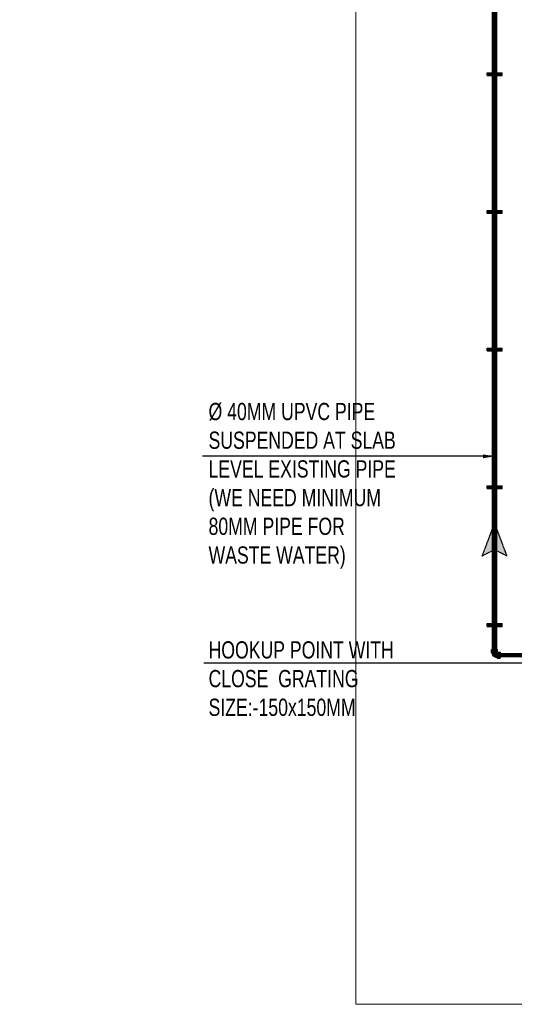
# Model space of a CAD drawing. Header units: millimetres. Extents: x 103872 to 294171, y 5570 to 32737.
# Tile 58 of 117: x 129681 to 133992, y 5570 to 14149. Entities that reach past the tile are written whole.
import ezdxf

# ---------------------------------------------------------------- set-up
doc = ezdxf.new("R2010")
doc.units = ezdxf.units.MM
doc.header["$LTSCALE"] = 2.5
doc.linetypes.add('CENTER', pattern=[50.800000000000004, 31.75, -6.35, 6.35, -6.35])
doc.linetypes.add('HIDDEN', pattern=[0.375, 0.25, -0.125])
for name, color, linetype, lineweight in [('00-ABM-PHE-DRAINAGE TEXT', 7, 'Continuous', 18), ('CKD Equipments', 252, 'Continuous', 0), ('Dimension', 40, 'Continuous', 0), ('P-LS DISCHARGE PIPE', 64, 'HIDDEN', 25), ('P-S-TEXT', 7, 'Continuous', 15), ('ROOM TEXT', 7, 'Continuous', 5), ('TEXT', 40, 'Continuous', 0)]:
    doc.layers.add(name, color=color, linetype=linetype, lineweight=lineweight)
doc.layers.add('Block Skin', color=251, linetype='Continuous')
doc.layers.add('P_SUPPORT', color=7, linetype='Continuous')
doc.styles.add('DPATEL', font='swisscl.ttf', dxfattribs={"height": 55})
doc.styles.add('MTEXT', font='romans.shx', dxfattribs={"width": 0.85})
doc.styles.add('RG_3F_TITLE BLOCK_A1$0$A1 TBLOCK LBV$0$Style-arial', font='arial.ttf')
doc.styles.get("Standard").update_dxf_attribs({"font": 'GOTHIC.TTF'})
doc.dimstyles.get("Standard").update_dxf_attribs({"dimtxt": 0.18, "dimasz": 0.18, "dimexe": 0.18, "dimexo": 0.0625, "dimgap": 0.09, "dimtad": 0, "dimtih": 1, "dimtoh": 1, "dimdec": 4, "dimzin": 0, "dimdsep": 46, "dimtxsty": 'Standard', "dimcen": 0.09, "dimadec": 0, "dimazin": 0, "dimtfac": 1, "dimtdec": 4, "dimtofl": 0, "dimtmove": 0, "dimatfit": 3, "dimfxl": 1, "dimtolj": 1, "dimtzin": 0, "dimarcsym": 0})

# ---------------------------------------------------------------- blocks, each defined once
blk = doc.blocks.new('ARCH')
at = {"layer": 'CKD Equipments', "color": 8}
blk.add_lwpolyline([(113774.5454025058, 23104.95750301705), (123786.3917257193, 23104.95750301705), (123786.3917257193, 5570.230940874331), (113774.5454025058, 5570.230940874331)], close=True, dxfattribs=at)
at = {"layer": 'ROOM TEXT', "color": 7, "insert": (118053.374203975, 13852.7405479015, 0.2060197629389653), "char_height": 90, "attachment_point": 7, "style": 'MTEXT'}
blk.add_mtext_dynamic_manual_height_columns('\\A1;\\pi162.53677;Area: 46.3sqm\\P\\pi373.82248;22 PAX', width=1162.930674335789, gutter_width=1.8, heights=[0], dxfattribs=at)
at = {"layer": 'TEXT', "color": 0, "insert": (116093.5913333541, 8941.836929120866), "char_height": 80, "width": 1274.1935224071, "attachment_point": 1, "style": 'RG_3F_TITLE BLOCK_A1$0$A1 TBLOCK LBV$0$Style-arial'}
blk.add_mtext('\\pi347.87439;POT WASH', dxfattribs=at)
blk = doc.blocks.new('Elbow 90 40')
at = {"layer": 'Block Skin', "linetype": 'ByBlock', "lineweight": -2}
h = blk.add_hatch(color=256, dxfattribs=at)
edge = h.paths.add_edge_path()
edge.add_ellipse((27, -27), major_axis=(0, 49.70000000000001), ratio=1, start_angle=363.1141810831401, end_angle=446.8858189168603, ccw=False)
edge.add_line((24.30000000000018, 22.62660576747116), (24.30000000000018, 25.38000000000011))
edge.add_ellipse((25.92000000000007, 25.38000000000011), major_axis=(0, 1.62), ratio=1, start_angle=360, end_angle=450, ccw=False)
edge.add_line((25.92000000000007, 27), (49, 27))
edge.add_line((49, 27), (49, -27))
edge.add_line((49, -27), (27, -27))
edge.add_line((27, -27), (27, -49))
edge.add_line((27, -49), (-27, -49))
edge.add_line((-27, -49), (-27, -25.92000000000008))
edge.add_ellipse((-25.38000000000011, -25.92000000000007), major_axis=(0, 1.62), ratio=1, start_angle=360, end_angle=450, ccw=False)
edge.add_line((-25.38000000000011, -24.29999999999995), (-22.62660576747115, -24.29999999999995))
at = {"color": 0, "linetype": 'ByBlock'}
for p, q in [((24.30000000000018, -24.29999999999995), (24.30000000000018, 25.38000000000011)), ((25.92000000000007, 27), (49, 27)), ((49, 27), (49, -27)), ((-27, -25.92000000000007), (-27, -49)), ((27, -49), (-27, -49)), ((-25.38000000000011, -24.29999999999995), (24.30000000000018, -24.29999999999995)), ((25.92000000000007, -25.92000000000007), (27, -27)), ((27, -27), (27, -49)), ((27, -27), (49, -27))]:
    blk.add_line(p, q, dxfattribs=at)
at = {"color": 252, "linetype": 'ByBlock'}
for p, q in [((25.92000000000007, 26.72483199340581), (25.92000000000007, -24.57926311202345)), ((24.57926311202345, -25.92000000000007), (-26.72483199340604, -25.92000000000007))]:
    blk.add_line(p, q, dxfattribs=at)
at = {"color": 252, "linetype": 'CENTER'}
for p, q in [((49, 0), (27, 0)), ((0, -49), (0, -27))]:
    blk.add_line(p, q, dxfattribs=at)
at = {"color": 0, "linetype": 'ByBlock', "extrusion": (0, 0, -1)}
for centre, radius, start, end in [((-27, -27), 49.70000000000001, 3.114181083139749, 86.88581891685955), ((-25.92000000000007, 25.38000000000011), 1.62, 0, 90), ((25.38000000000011, -25.92000000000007), 1.62, 0, 90)]:
    blk.add_arc(centre, radius, start, end, dxfattribs=at)
at = {"color": 252, "linetype": 'CENTER', "extrusion": (0, 0, -1)}
blk.add_arc((-27, -27), 26.99999999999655, 0, 90, dxfattribs=at)
at = {"color": 0, "linetype": 'ByBlock'}
blk.add_arc((27, -27), 4.300000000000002, 128.8958713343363, 141.1041286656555, dxfattribs=at)
blk.add_open_spline([(25.92000007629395, -25.91999997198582), (25.89175780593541, -25.89175790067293), (25.83485021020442, -25.83485278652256), (25.74900070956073, -25.7490030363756), (25.66231368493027, -25.66231636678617), (25.5752190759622, -25.57521878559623), (25.48814130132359, -25.48814271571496), (25.4015116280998, -25.40151365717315), (25.31481367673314, -25.31481335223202), (25.22471993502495, -25.22472319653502), (25.12822131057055, -25.12822347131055), (25.02243295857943, -25.02243247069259), (24.90816569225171, -24.90816743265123), (24.78998620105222, -24.78998828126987), (24.67817874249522, -24.67817818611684), (24.58298406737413, -24.58298598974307), (24.50847349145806, -24.50847432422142), (24.4525503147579, -24.45255231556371), (24.41012864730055, -24.41013044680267), (24.37748420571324, -24.37748604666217), (24.35180946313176, -24.35180999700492), (24.3320948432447, -24.33209644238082), (24.3177497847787, -24.31775040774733), (24.30817956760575, -24.30818197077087), (24.302794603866, -24.30279498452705), (24.30053312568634, -24.300532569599), (24.30000066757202, -24.29999989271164)], degree=3, knots=[0, 0, 0, 0, 0.1198213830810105, 0.2414332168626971, 0.3642291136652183, 0.4876025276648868, 0.6109506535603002, 0.7336652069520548, 0.855139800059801, 0.9787839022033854, 1.115892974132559, 1.264551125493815, 1.427611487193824, 1.600683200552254, 1.765943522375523, 1.901975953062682, 2.004554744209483, 2.082067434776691, 2.139235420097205, 2.184535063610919, 2.22056598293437, 2.248166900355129, 2.268174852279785, 2.281428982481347, 2.288766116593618, 2.291025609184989, 2.291025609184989, 2.291025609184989, 2.291025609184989], dxfattribs=at)
blk = doc.blocks.new('ARR')
at = {"ltscale": 0.025}
blk.add_hatch(color=256, dxfattribs=at).paths.add_polyline_path([(267.9613878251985, 131.5196822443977), (-79.99999999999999, 0), (267.9613878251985, -131.519682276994), (200, 0)])
at = {"color": 7, "linetype": 'ByBlock', "ltscale": 0.025}
blk.add_lwpolyline([(267.9613878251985, 131.5196822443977), (-79.99999999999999, 0), (267.9613878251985, -131.519682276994), (200, 0)], close=True, dxfattribs=at)

msp = doc.modelspace()

# ---------------------------------------------------------------- block references
at = {"layer": 'Dimension'}
msp.add_blockref('ARCH', (18837.33119032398, 0), dxfattribs=at)

# ---------------------------------------------------------------- next in the draw order: block references
msp.add_blockref('ARCH', (-8807.984271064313, 0), dxfattribs=at)

# ---------------------------------------------------------------- next in the draw order: hatches: boundary and pattern name
at = {"layer": 'P_SUPPORT'}
h = msp.add_hatch(color=8, dxfattribs=at)
h.set_gradient(color1=(128, 128, 128), one_color=1, tint=1, name='SPHERICAL')
h.paths.add_polyline_path([(133770.6846400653, 13668.68208336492), (133770.6846382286, 13675.08208336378), (133777.0846382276, 13675.08208520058, -0.4142135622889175)])
h.paths.add_polyline_path([(133777.0846382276, 13675.08208520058), (133770.6846382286, 13675.08208336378), (133770.6846363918, 13681.48208336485, -0.4142135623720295)])
h.paths.add_polyline_path([(133770.6846382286, 13675.08208336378), (133764.2846382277, 13675.08208152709, -0.4142135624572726), (133770.6846363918, 13681.48208336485)])
h.paths.add_polyline_path([(133770.6846400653, 13668.68208336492, -0.4142135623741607), (133764.2846382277, 13675.08208152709), (133770.6846382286, 13675.08208336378)])
h = msp.add_hatch(color=8, dxfattribs=at)
h.set_gradient(color1=(128, 128, 128), one_color=1, tint=1, name='SPHERICAL')
h.paths.add_polyline_path([(133821.6195003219, 13665.88209795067), (133821.6194976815, 13675.08209794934), (133830.8194976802, 13675.08210058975, -0.4142135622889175)])
h.paths.add_polyline_path([(133830.8194976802, 13675.08210058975), (133821.6194976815, 13675.08209794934), (133821.6194950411, 13684.28209795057, -0.4142135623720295)])
h.paths.add_polyline_path([(133821.6194976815, 13675.08209794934), (133812.4194976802, 13675.08209530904, -0.4142135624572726), (133821.6194950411, 13684.28209795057)])
h.paths.add_polyline_path([(133821.6195003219, 13665.88209795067, -0.4142135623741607), (133812.4194976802, 13675.08209530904), (133821.6194976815, 13675.08209794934)])
h = msp.add_hatch(color=8, dxfattribs=at)
h.set_gradient(color1=(128, 128, 128), one_color=1, tint=1, name='SPHERICAL')
h.paths.add_polyline_path([(133869.8846400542, 13668.6821118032), (133869.8846382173, 13675.08211180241), (133876.2846382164, 13675.0821136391, -0.4142135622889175)])
h.paths.add_polyline_path([(133876.2846382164, 13675.0821136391), (133869.8846382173, 13675.08211180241), (133869.8846363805, 13681.48211180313, -0.4142135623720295)])
h.paths.add_polyline_path([(133869.8846382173, 13675.08211180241), (133863.4846382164, 13675.08210996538, -0.4142135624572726), (133869.8846363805, 13681.48211180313)])
h.paths.add_polyline_path([(133869.8846400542, 13668.6821118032, -0.4142135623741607), (133863.4846382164, 13675.08210996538), (133869.8846382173, 13675.08211180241)])
h = msp.add_hatch(color=8, dxfattribs=at)
h.set_gradient(color1=(128, 128, 128), one_color=1, tint=1, name='SPHERICAL')
h.paths.add_polyline_path([(133770.6846400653, 12468.68208336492), (133770.6846382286, 12475.08208336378), (133777.0846382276, 12475.08208520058, -0.4142135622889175)])
h.paths.add_polyline_path([(133777.0846382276, 12475.08208520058), (133770.6846382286, 12475.08208336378), (133770.6846363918, 12481.48208336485, -0.4142135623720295)])
h.paths.add_polyline_path([(133770.6846382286, 12475.08208336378), (133764.2846382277, 12475.08208152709, -0.4142135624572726), (133770.6846363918, 12481.48208336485)])
h.paths.add_polyline_path([(133770.6846400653, 12468.68208336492, -0.4142135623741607), (133764.2846382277, 12475.08208152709), (133770.6846382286, 12475.08208336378)])
h = msp.add_hatch(color=8, dxfattribs=at)
h.set_gradient(color1=(128, 128, 128), one_color=1, tint=1, name='SPHERICAL')
h.paths.add_polyline_path([(133821.6195003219, 12465.88209795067), (133821.6194976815, 12475.08209794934), (133830.8194976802, 12475.08210058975, -0.4142135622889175)])
h.paths.add_polyline_path([(133830.8194976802, 12475.08210058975), (133821.6194976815, 12475.08209794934), (133821.6194950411, 12484.28209795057, -0.4142135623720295)])
h.paths.add_polyline_path([(133821.6194976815, 12475.08209794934), (133812.4194976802, 12475.08209530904, -0.4142135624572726), (133821.6194950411, 12484.28209795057)])
h.paths.add_polyline_path([(133821.6195003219, 12465.88209795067, -0.4142135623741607), (133812.4194976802, 12475.08209530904), (133821.6194976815, 12475.08209794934)])
h = msp.add_hatch(color=8, dxfattribs=at)
h.set_gradient(color1=(128, 128, 128), one_color=1, tint=1, name='SPHERICAL')
h.paths.add_polyline_path([(133869.8846400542, 12468.6821118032), (133869.8846382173, 12475.08211180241), (133876.2846382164, 12475.0821136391, -0.4142135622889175)])
h.paths.add_polyline_path([(133876.2846382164, 12475.0821136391), (133869.8846382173, 12475.08211180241), (133869.8846363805, 12481.48211180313, -0.4142135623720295)])
h.paths.add_polyline_path([(133869.8846382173, 12475.08211180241), (133863.4846382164, 12475.08210996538, -0.4142135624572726), (133869.8846363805, 12481.48211180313)])
h.paths.add_polyline_path([(133869.8846400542, 12468.6821118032, -0.4142135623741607), (133863.4846382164, 12475.08210996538), (133869.8846382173, 12475.08211180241)])
h = msp.add_hatch(color=8, dxfattribs=at)
h.set_gradient(color1=(128, 128, 128), one_color=1, tint=1, name='SPHERICAL')
h.paths.add_polyline_path([(133770.6846400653, 11268.68208336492), (133770.6846382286, 11275.08208336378), (133777.0846382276, 11275.08208520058, -0.4142135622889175)])
h.paths.add_polyline_path([(133777.0846382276, 11275.08208520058), (133770.6846382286, 11275.08208336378), (133770.6846363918, 11281.48208336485, -0.4142135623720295)])
h.paths.add_polyline_path([(133770.6846382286, 11275.08208336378), (133764.2846382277, 11275.08208152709, -0.4142135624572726), (133770.6846363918, 11281.48208336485)])
h.paths.add_polyline_path([(133770.6846400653, 11268.68208336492, -0.4142135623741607), (133764.2846382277, 11275.08208152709), (133770.6846382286, 11275.08208336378)])
h = msp.add_hatch(color=8, dxfattribs=at)
h.set_gradient(color1=(128, 128, 128), one_color=1, tint=1, name='SPHERICAL')
h.paths.add_polyline_path([(133821.6195003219, 11265.88209795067), (133821.6194976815, 11275.08209794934), (133830.8194976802, 11275.08210058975, -0.4142135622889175)])
h.paths.add_polyline_path([(133830.8194976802, 11275.08210058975), (133821.6194976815, 11275.08209794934), (133821.6194950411, 11284.28209795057, -0.4142135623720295)])
h.paths.add_polyline_path([(133821.6194976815, 11275.08209794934), (133812.4194976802, 11275.08209530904, -0.4142135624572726), (133821.6194950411, 11284.28209795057)])
h.paths.add_polyline_path([(133821.6195003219, 11265.88209795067, -0.4142135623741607), (133812.4194976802, 11275.08209530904), (133821.6194976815, 11275.08209794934)])
h = msp.add_hatch(color=8, dxfattribs=at)
h.set_gradient(color1=(128, 128, 128), one_color=1, tint=1, name='SPHERICAL')
h.paths.add_polyline_path([(133869.8846400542, 11268.6821118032), (133869.8846382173, 11275.08211180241), (133876.2846382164, 11275.0821136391, -0.4142135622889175)])
h.paths.add_polyline_path([(133876.2846382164, 11275.0821136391), (133869.8846382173, 11275.08211180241), (133869.8846363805, 11281.48211180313, -0.4142135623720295)])
h.paths.add_polyline_path([(133869.8846382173, 11275.08211180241), (133863.4846382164, 11275.08210996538, -0.4142135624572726), (133869.8846363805, 11281.48211180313)])
h.paths.add_polyline_path([(133869.8846400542, 11268.6821118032, -0.4142135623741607), (133863.4846382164, 11275.08210996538), (133869.8846382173, 11275.08211180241)])
h = msp.add_hatch(color=8, dxfattribs=at)
h.set_gradient(color1=(128, 128, 128), one_color=1, tint=1, name='SPHERICAL')
h.paths.add_polyline_path([(133770.6846400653, 10068.68208336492), (133770.6846382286, 10075.08208336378), (133777.0846382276, 10075.08208520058, -0.4142135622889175)])
h.paths.add_polyline_path([(133777.0846382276, 10075.08208520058), (133770.6846382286, 10075.08208336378), (133770.6846363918, 10081.48208336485, -0.4142135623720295)])
h.paths.add_polyline_path([(133770.6846382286, 10075.08208336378), (133764.2846382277, 10075.08208152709, -0.4142135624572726), (133770.6846363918, 10081.48208336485)])
h.paths.add_polyline_path([(133770.6846400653, 10068.68208336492, -0.4142135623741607), (133764.2846382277, 10075.08208152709), (133770.6846382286, 10075.08208336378)])
h = msp.add_hatch(color=8, dxfattribs=at)
h.set_gradient(color1=(128, 128, 128), one_color=1, tint=1, name='SPHERICAL')
h.paths.add_polyline_path([(133821.6195003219, 10065.88209795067), (133821.6194976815, 10075.08209794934), (133830.8194976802, 10075.08210058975, -0.4142135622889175)])
h.paths.add_polyline_path([(133830.8194976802, 10075.08210058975), (133821.6194976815, 10075.08209794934), (133821.6194950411, 10084.28209795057, -0.4142135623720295)])
h.paths.add_polyline_path([(133821.6194976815, 10075.08209794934), (133812.4194976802, 10075.08209530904, -0.4142135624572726), (133821.6194950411, 10084.28209795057)])
h.paths.add_polyline_path([(133821.6195003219, 10065.88209795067, -0.4142135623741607), (133812.4194976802, 10075.08209530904), (133821.6194976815, 10075.08209794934)])
h = msp.add_hatch(color=8, dxfattribs=at)
h.set_gradient(color1=(128, 128, 128), one_color=1, tint=1, name='SPHERICAL')
h.paths.add_polyline_path([(133869.8846400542, 10068.6821118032), (133869.8846382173, 10075.08211180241), (133876.2846382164, 10075.0821136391, -0.4142135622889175)])
h.paths.add_polyline_path([(133876.2846382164, 10075.0821136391), (133869.8846382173, 10075.08211180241), (133869.8846363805, 10081.48211180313, -0.4142135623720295)])
h.paths.add_polyline_path([(133869.8846382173, 10075.08211180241), (133863.4846382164, 10075.08210996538, -0.4142135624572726), (133869.8846363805, 10081.48211180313)])
h.paths.add_polyline_path([(133869.8846400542, 10068.6821118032, -0.4142135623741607), (133863.4846382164, 10075.08210996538), (133869.8846382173, 10075.08211180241)])
h = msp.add_hatch(color=8, dxfattribs=at)
h.set_gradient(color1=(128, 128, 128), one_color=1, tint=1, name='SPHERICAL')
h.paths.add_polyline_path([(133770.6846400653, 8868.68208336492), (133770.6846382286, 8875.082083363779), (133777.0846382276, 8875.08208520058, -0.4142135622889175)])
h.paths.add_polyline_path([(133777.0846382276, 8875.08208520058), (133770.6846382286, 8875.082083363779), (133770.6846363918, 8881.48208336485, -0.4142135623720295)])
h.paths.add_polyline_path([(133770.6846382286, 8875.082083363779), (133764.2846382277, 8875.082081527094, -0.4142135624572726), (133770.6846363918, 8881.48208336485)])
h.paths.add_polyline_path([(133770.6846400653, 8868.68208336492, -0.4142135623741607), (133764.2846382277, 8875.082081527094), (133770.6846382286, 8875.082083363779)])
h = msp.add_hatch(color=8, dxfattribs=at)
h.set_gradient(color1=(128, 128, 128), one_color=1, tint=1, name='SPHERICAL')
h.paths.add_polyline_path([(133821.6195003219, 8865.882097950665), (133821.6194976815, 8875.082097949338), (133830.8194976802, 8875.082100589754, -0.4142135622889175)])
h.paths.add_polyline_path([(133830.8194976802, 8875.082100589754), (133821.6194976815, 8875.082097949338), (133821.6194950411, 8884.282097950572, -0.4142135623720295)])
h.paths.add_polyline_path([(133821.6194976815, 8875.082097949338), (133812.4194976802, 8875.082095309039, -0.4142135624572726), (133821.6194950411, 8884.282097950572)])
h.paths.add_polyline_path([(133821.6195003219, 8865.882097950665, -0.4142135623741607), (133812.4194976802, 8875.082095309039), (133821.6194976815, 8875.082097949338)])
h = msp.add_hatch(color=8, dxfattribs=at)
h.set_gradient(color1=(128, 128, 128), one_color=1, tint=1, name='SPHERICAL')
h.paths.add_polyline_path([(133869.8846400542, 8868.682111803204), (133869.8846382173, 8875.082111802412), (133876.2846382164, 8875.082113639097, -0.4142135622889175)])
h.paths.add_polyline_path([(133876.2846382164, 8875.082113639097), (133869.8846382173, 8875.082111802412), (133869.8846363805, 8881.482111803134, -0.4142135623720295)])
h.paths.add_polyline_path([(133869.8846382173, 8875.082111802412), (133863.4846382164, 8875.082109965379, -0.4142135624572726), (133869.8846363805, 8881.482111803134)])
h.paths.add_polyline_path([(133869.8846400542, 8868.682111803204, -0.4142135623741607), (133863.4846382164, 8875.082109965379), (133869.8846382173, 8875.082111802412)])

# ---------------------------------------------------------------- next in the draw order: linework, layer by layer
at = {"layer": 'P-LS DISCHARGE PIPE', "linetype": 'HIDDEN', "ltscale": 400}
for points, const_width in [([(133819.95086754, 8661.427055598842), (133819.95086754, 23590.93029508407)], 48), ([(134760.3200381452, 8612.427055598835), (133868.9508675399, 8612.427055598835)], 40)]:
    msp.add_lwpolyline(points, dxfattribs=dict(at, const_width=const_width))
at = {"layer": 'P_SUPPORT'}
for p, q in [((133754.6846347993, 13687.08207874, 1.396348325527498), (133885.8846347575, 13687.08211639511, 1.396348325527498)), ((133754.684641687, 13663.08207874, 1.396348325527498), (133754.6846347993, 13687.08207874, 1.396348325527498)), ((133754.6846416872, 13663.08207874), (133885.8846416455, 13663.08211639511)), ((133786.6846416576, 13663.08208792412, -0.1396192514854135), (133786.6846347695, 13687.08208792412, -0.1396192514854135)), ((133794.6846416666, 13663.08209022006), (133794.6846347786, 13687.08209022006)), ((133845.8846416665, 13663.08210491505), (133845.8846347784, 13687.08210491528)), ((133853.8846416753, 13663.08210721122, -0.1396192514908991), (133853.8846347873, 13687.08210721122, -0.1396192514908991)), ((133885.8846416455, 13663.08211639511, 1.39619251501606), (133885.8846347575, 13687.08211639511, 1.39619251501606)), ((133754.6846347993, 12487.08207874, 1.396348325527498), (133885.8846347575, 12487.08211639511, 1.396348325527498)), ((133754.684641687, 12463.08207874, 1.396348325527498), (133754.6846347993, 12487.08207874, 1.396348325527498)), ((133754.6846416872, 12463.08207874), (133885.8846416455, 12463.08211639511)), ((133786.6846416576, 12463.08208792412, -0.1396192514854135), (133786.6846347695, 12487.08208792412, -0.1396192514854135)), ((133794.6846416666, 12463.08209022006), (133794.6846347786, 12487.08209022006)), ((133845.8846416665, 12463.08210491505), (133845.8846347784, 12487.08210491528)), ((133853.8846416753, 12463.08210721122, -0.1396192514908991), (133853.8846347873, 12487.08210721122, -0.1396192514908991)), ((133885.8846416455, 12463.08211639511, 1.39619251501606), (133885.8846347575, 12487.08211639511, 1.39619251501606)), ((133754.6846347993, 11287.08207874, 1.396348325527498), (133885.8846347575, 11287.08211639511, 1.396348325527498)), ((133754.684641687, 11263.08207874, 1.396348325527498), (133754.6846347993, 11287.08207874, 1.396348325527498)), ((133754.6846416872, 11263.08207874), (133885.8846416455, 11263.08211639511)), ((133786.6846416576, 11263.08208792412, -0.1396192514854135), (133786.6846347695, 11287.08208792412, -0.1396192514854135)), ((133794.6846416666, 11263.08209022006), (133794.6846347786, 11287.08209022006)), ((133845.8846416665, 11263.08210491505), (133845.8846347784, 11287.08210491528)), ((133853.8846416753, 11263.08210721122, -0.1396192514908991), (133853.8846347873, 11287.08210721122, -0.1396192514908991)), ((133885.8846416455, 11263.08211639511, 1.39619251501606), (133885.8846347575, 11287.08211639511, 1.39619251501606)), ((133754.6846347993, 10087.08207874, 1.396348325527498), (133885.8846347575, 10087.08211639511, 1.396348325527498)), ((133754.684641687, 10063.08207874, 1.396348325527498), (133754.6846347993, 10087.08207874, 1.396348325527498)), ((133754.6846416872, 10063.08207874), (133885.8846416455, 10063.08211639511)), ((133786.6846416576, 10063.08208792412, -0.1396192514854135), (133786.6846347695, 10087.08208792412, -0.1396192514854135)), ((133794.6846416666, 10063.08209022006), (133794.6846347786, 10087.08209022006)), ((133845.8846416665, 10063.08210491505), (133845.8846347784, 10087.08210491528)), ((133853.8846416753, 10063.08210721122, -0.1396192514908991), (133853.8846347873, 10087.08210721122, -0.1396192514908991)), ((133885.8846416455, 10063.08211639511, 1.39619251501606), (133885.8846347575, 10087.08211639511, 1.39619251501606)), ((133754.6846347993, 8887.082078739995, 1.396348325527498), (133885.8846347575, 8887.082116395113, 1.396348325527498)), ((133754.684641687, 8863.082078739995, 1.396348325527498), (133754.6846347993, 8887.082078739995, 1.396348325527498)), ((133754.6846416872, 8863.082078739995), (133885.8846416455, 8863.082116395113)), ((133786.6846416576, 8863.082087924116, -0.1396192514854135), (133786.6846347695, 8887.082087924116, -0.1396192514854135)), ((133794.6846416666, 8863.08209022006), (133794.6846347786, 8887.08209022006)), ((133845.8846416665, 8863.082104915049), (133845.8846347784, 8887.082104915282)), ((133853.8846416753, 8863.082107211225, -0.1396192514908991), (133853.8846347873, 8887.082107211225, -0.1396192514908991)), ((133885.8846416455, 8863.082116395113, 1.39619251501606), (133885.8846347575, 8887.082116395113, 1.39619251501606))]:
    msp.add_line(p, q, dxfattribs=at)
at = {"layer": 'P_SUPPORT', "color": 8, "linetype": 'CENTER', "ltscale": 0.02}
for p, q in [((133761.0846382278, 13675.08208060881, 1.160431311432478), (133780.2846382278, 13675.0820861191, 1.160431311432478)), ((133770.6846409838, 13665.48208336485, 1.160431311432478), (133770.6846354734, 13684.68208336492, 1.160431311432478)), ((133860.2846382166, 13675.08210904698, 1.160275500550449), (133879.4846382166, 13675.08211455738, 1.160275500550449)), ((133869.8846409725, 13665.48211180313, 1.160275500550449), (133869.8846354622, 13684.6821118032, 1.160275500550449)), ((133761.0846382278, 12475.08208060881, 1.160431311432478), (133780.2846382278, 12475.0820861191, 1.160431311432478)), ((133770.6846409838, 12465.48208336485, 1.160431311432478), (133770.6846354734, 12484.68208336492, 1.160431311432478)), ((133860.2846382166, 12475.08210904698, 1.160275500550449), (133879.4846382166, 12475.08211455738, 1.160275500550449)), ((133869.8846409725, 12465.48211180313, 1.160275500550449), (133869.8846354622, 12484.6821118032, 1.160275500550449)), ((133761.0846382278, 11275.08208060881, 1.160431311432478), (133780.2846382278, 11275.0820861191, 1.160431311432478)), ((133770.6846409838, 11265.48208336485, 1.160431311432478), (133770.6846354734, 11284.68208336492, 1.160431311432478)), ((133860.2846382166, 11275.08210904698, 1.160275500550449), (133879.4846382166, 11275.08211455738, 1.160275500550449)), ((133869.8846409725, 11265.48211180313, 1.160275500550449), (133869.8846354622, 11284.6821118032, 1.160275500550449)), ((133761.0846382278, 10075.08208060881, 1.160431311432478), (133780.2846382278, 10075.0820861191, 1.160431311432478)), ((133770.6846409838, 10065.48208336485, 1.160431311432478), (133770.6846354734, 10084.68208336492, 1.160431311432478)), ((133860.2846382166, 10075.08210904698, 1.160275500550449), (133879.4846382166, 10075.08211455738, 1.160275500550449)), ((133869.8846409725, 10065.48211180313, 1.160275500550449), (133869.8846354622, 10084.6821118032, 1.160275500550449)), ((133761.0846382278, 8875.08208060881, 1.160431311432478), (133780.2846382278, 8875.082086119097, 1.160431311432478)), ((133770.6846409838, 8865.48208336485, 1.160431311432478), (133770.6846354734, 8884.68208336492, 1.160431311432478)), ((133860.2846382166, 8875.082109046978, 1.160275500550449), (133879.4846382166, 8875.082114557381, 1.160275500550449)), ((133869.8846409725, 8865.482111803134, 1.160275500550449), (133869.8846354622, 8884.682111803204, 1.160275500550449))]:
    msp.add_line(p, q, dxfattribs=at)
at = {"layer": 'P_SUPPORT'}
for points, elevation in [([(133766.9895983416, 13668.68208230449), (133763.2945547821, 13675.08208124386), (133766.989594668, 13681.48208230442), (133774.3796781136, 13681.48208442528), (133778.0747216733, 13675.0820854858), (133774.3796817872, 13668.68208442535)], 1.160431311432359), ([(133866.1895983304, 13668.68211074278), (133862.4945547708, 13675.08210968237), (133866.1895946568, 13681.48211074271), (133873.5796781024, 13681.48211286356), (133877.2747216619, 13675.08211392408), (133873.579681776, 13668.68211286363)], 1.160275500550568), ([(133766.9895983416, 12468.68208230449), (133763.2945547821, 12475.08208124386), (133766.989594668, 12481.48208230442), (133774.3796781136, 12481.48208442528), (133778.0747216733, 12475.0820854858), (133774.3796817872, 12468.68208442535)], 1.160431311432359), ([(133866.1895983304, 12468.68211074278), (133862.4945547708, 12475.08210968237), (133866.1895946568, 12481.48211074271), (133873.5796781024, 12481.48211286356), (133877.2747216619, 12475.08211392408), (133873.579681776, 12468.68211286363)], 1.160275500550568), ([(133766.9895983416, 11268.68208230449), (133763.2945547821, 11275.08208124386), (133766.989594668, 11281.48208230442), (133774.3796781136, 11281.48208442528), (133778.0747216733, 11275.0820854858), (133774.3796817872, 11268.68208442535)], 1.160431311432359), ([(133866.1895983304, 11268.68211074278), (133862.4945547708, 11275.08210968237), (133866.1895946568, 11281.48211074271), (133873.5796781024, 11281.48211286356), (133877.2747216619, 11275.08211392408), (133873.579681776, 11268.68211286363)], 1.160275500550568), ([(133766.9895983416, 10068.68208230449), (133763.2945547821, 10075.08208124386), (133766.989594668, 10081.48208230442), (133774.3796781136, 10081.48208442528), (133778.0747216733, 10075.0820854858), (133774.3796817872, 10068.68208442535)], 1.160431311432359), ([(133866.1895983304, 10068.68211074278), (133862.4945547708, 10075.08210968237), (133866.1895946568, 10081.48211074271), (133873.5796781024, 10081.48211286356), (133877.2747216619, 10075.08211392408), (133873.579681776, 10068.68211286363)], 1.160275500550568), ([(133766.9895983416, 8868.682082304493), (133763.2945547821, 8875.082081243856), (133766.989594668, 8881.482082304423), (133774.3796781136, 8881.482084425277), (133778.0747216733, 8875.082085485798), (133774.3796817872, 8868.682084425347)], 1.160431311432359), ([(133866.1895983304, 8868.682110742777), (133862.4945547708, 8875.082109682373), (133866.1895946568, 8881.482110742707), (133873.5796781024, 8881.482112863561), (133877.2747216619, 8875.082113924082), (133873.579681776, 8868.682112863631)], 1.160275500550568)]:
    msp.add_lwpolyline(points, close=True, dxfattribs=dict(at, elevation=elevation))
for points in [[(133816.307877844, 13665.88209642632), (133810.9962527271, 13675.08209490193), (133816.3078725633, 13684.28209642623), (133826.9311175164, 13684.28209947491), (133832.2427426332, 13675.0821009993), (133826.9311227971, 13665.88209947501)], [(133816.307877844, 12465.88209642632), (133810.9962527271, 12475.08209490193), (133816.3078725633, 12484.28209642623), (133826.9311175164, 12484.28209947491), (133832.2427426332, 12475.0821009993), (133826.9311227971, 12465.88209947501)], [(133816.307877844, 11265.88209642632), (133810.9962527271, 11275.08209490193), (133816.3078725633, 11284.28209642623), (133826.9311175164, 11284.28209947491), (133832.2427426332, 11275.0821009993), (133826.9311227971, 11265.88209947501)], [(133816.307877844, 10065.88209642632), (133810.9962527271, 10075.08209490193), (133816.3078725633, 10084.28209642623), (133826.9311175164, 10084.28209947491), (133832.2427426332, 10075.0821009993), (133826.9311227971, 10065.88209947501)], [(133816.307877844, 8865.882096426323), (133810.9962527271, 8875.082094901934), (133816.3078725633, 8884.28209642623), (133826.9311175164, 8884.282099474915), (133832.2427426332, 8875.082100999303), (133826.9311227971, 8865.882099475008)]]:
    msp.add_lwpolyline(points, close=True, dxfattribs=at)
for centre, radius in [((133770.6846382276, 13675.08208336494, 1.160431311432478), 6.4), ((133821.6194976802, 13675.08209795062), 9.200000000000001), ((133869.8846382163, 13675.08211180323, 1.160275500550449), 6.4), ((133770.6846382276, 12475.08208336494, 1.160431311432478), 6.4), ((133821.6194976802, 12475.08209795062), 9.200000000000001), ((133869.8846382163, 12475.08211180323, 1.160275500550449), 6.4), ((133770.6846382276, 11275.08208336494, 1.160431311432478), 6.4), ((133821.6194976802, 11275.08209795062), 9.200000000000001), ((133869.8846382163, 11275.08211180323, 1.160275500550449), 6.4), ((133770.6846382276, 10075.08208336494, 1.160431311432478), 6.4), ((133821.6194976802, 10075.08209795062), 9.200000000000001), ((133869.8846382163, 10075.08211180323, 1.160275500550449), 6.4), ((133770.6846382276, 8875.082083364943, 1.160431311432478), 6.4), ((133821.6194976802, 8875.082097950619), 9.200000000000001), ((133869.8846382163, 8875.082111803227, 1.160275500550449), 6.4)]:
    msp.add_circle(centre, radius, dxfattribs=at)

# ---------------------------------------------------------------- next in the draw order: block references
at = {"layer": 'P-LS DISCHARGE PIPE', "ltscale": 0.4, "xscale": -0.8112117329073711, "yscale": 0.8112117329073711, "zscale": 0.8112117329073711, "rotation": 90}
msp.add_blockref('ARR', (133819.95086754, 9693.723715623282), dxfattribs=at)
at = {"layer": 'P-LS DISCHARGE PIPE', "linetype": 'Continuous', "rotation": 90}
msp.add_blockref('Elbow 90 40', (133819.9508675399, 8612.427055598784), dxfattribs=at)

# ---------------------------------------------------------------- next in the draw order: texts
at = {"layer": 'P-S-TEXT', "ltscale": 0.5, "char_height": 150, "attachment_point": 1, "style": 'DPATEL'}
for s, insert, width in [('%%C 40MM UPVC PIPE SUSPENDED AT SLAB LEVEL EXISTING PIPE\\P{\\C1;(WE NEED MINIMUM 80MM PIPE FOR \\PWASTE WATER)}', (131327.2641801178, 10810.33164577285), 1852.31993074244), ('HOOKUP POINT WITH CLOSE  GRATING\\PSIZE:-150x150MM', (131327.2641801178, 8733.305165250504), 1807.361646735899)]:
    msp.add_mtext(s, dxfattribs=dict(at, insert=insert, width=width))

# ---------------------------------------------------------------- next in the draw order: leaders
at = {"layer": '00-ABM-PHE-DRAINAGE TEXT'}
for points in [[(133819.95086754, 10344.9175128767), (131273.765252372, 10344.9175128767)], [(134627.2536505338, 8541.27278448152), (131286.3204220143, 8541.27278448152)]]:
    msp.add_leader(points, dimstyle='Standard', override={"dimasz": 100}, dxfattribs=at)

doc.saveas('drawing.dxf')
